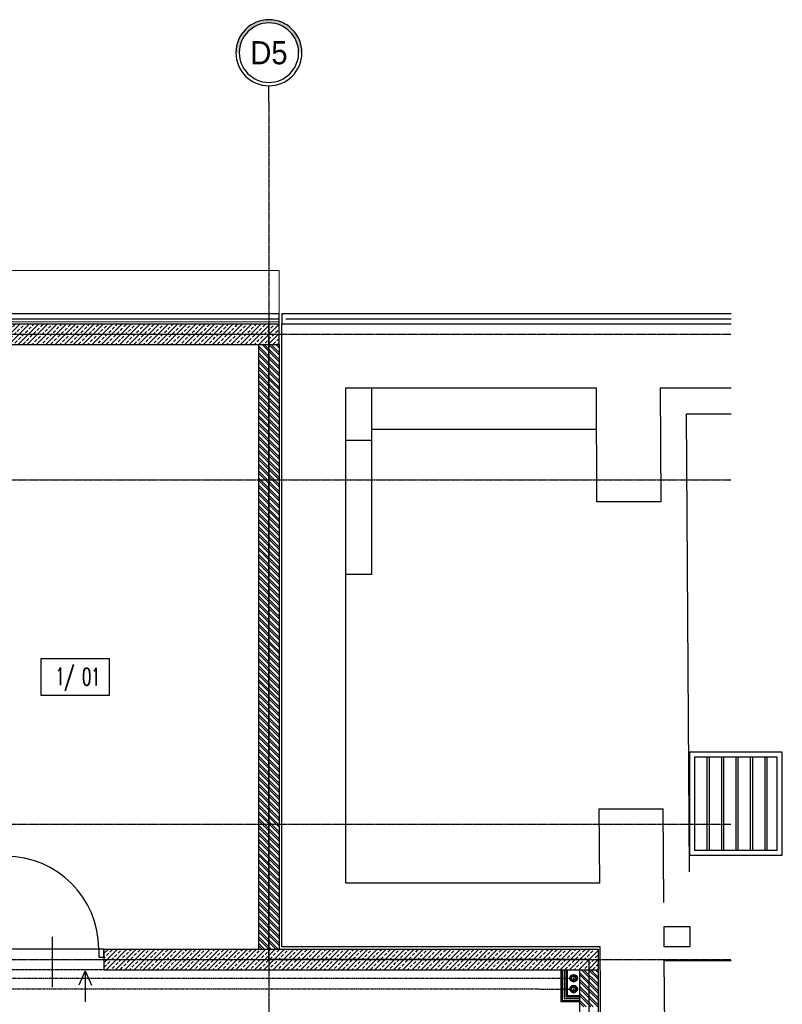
# Model space of a CAD drawing. Header units: inches. Extents: x 788 to 26783, y -4103 to 21.
# Tile 78 of 101: x 23204 to 23943, y -1200 to -246. Entities that reach past the tile are written whole.
import ezdxf
from ezdxf.enums import TextEntityAlignment as Align

# ---------------------------------------------------------------- set-up
doc = ezdxf.new("R2010")
doc.units = ezdxf.units.IN
doc.header["$MEASUREMENT"] = 0
for name, pattern in [('CENTER', [2, 1.25, -0.25, 0.25, -0.25]), ('DASHDOT', [1, 0.5, -0.25, 0, -0.25]), ('DASHED2', [0.375, 0.25, -0.125])]:
    doc.linetypes.add(name, pattern=pattern)
doc.layers.add('0-sekcje', color=1, linetype='Continuous', lineweight=18)
for name, color, linetype in [('Drz---drzwi', 5, 'Continuous'), ('Ins-co', 2, 'Continuous'), ('Ins-ppoz-opis', 240, 'Continuous'), ('Ins-went', 141, 'Continuous'), ('Opis-pom', 6, 'Continuous'), ('Opis_pom_ramka', 6, 'Continuous'), ('Os-osie glowne', 1, 'CENTER'), ('Os-osie-opis', 2, 'Continuous'), ('Sc-beton', 7, 'Continuous'), ('Sc-beton-hatch', 86, 'Continuous'), ('Sc-cegla pelna', 32, 'Continuous'), ('Sc-cegla pustak', 42, 'Continuous'), ('Sc-cegla pustak-hatch', 8, 'Continuous'), ('Sc-gk', 120, 'Continuous'), ('Sc-izolacja term-obrys', 132, 'Continuous'), ('Sc-izolacja term-styropian', 151, 'STYROPIAN-KA'), ('Sc-nadproza kon', 5, 'DASHED2'), ('W-idok', 8, 'Continuous'), ('W-otwor-strop', 1, 'Continuous')]:
    doc.layers.add(name, color=color, linetype=linetype)
doc.styles.add('dwg_opis duży', font='ARIAL.TTF', dxfattribs={"width": 0.9})
doc.styles.add('KA wymiar', font='romans.shx', dxfattribs={"width": 0.6})
doc.linetypes.add('BATTING', pattern='A,0.0001,-0.1,[134,ltypeshp.shx,S=0.1,R=0,X=-0.1,Y=0],-0.2,[134,ltypeshp.shx,S=0.1,R=180,X=0.1,Y=0],-0.1', length=0.4001)
doc.linetypes.add('STYROPIAN-KA', pattern='A,0.0001,-0.1,[135,ltypeshp.shx,S=0.1,R=0,X=-0.1,Y=0],0,[135,ltypeshp.shx,S=0.1,R=180,X=0.1,Y=0],-0.1', length=0.2001)
doc.linetypes.add('ZIGZAG', pattern='A,0.00254,-5.08,[131,ltypeshp.shx,S=5.08,R=0,X=-5.08,Y=0],-10.16,[131,ltypeshp.shx,S=5.08,R=180,X=5.08,Y=0],-5.08', length=20.32254)
pattern_1 = [(45, (-29453.0206, 16237.085), (-4.49012806, 4.49012806), []), (45, (-29448.5305, 16237.085), (-4.49012806, 4.49012806), [3.175, -1.5875])]
pattern_2 = [(135, (-29453.0206, 16237.085), (-3.36759605, -3.36759605), []), (135, (-29453.0206, 16239.33), (-3.36759605, -3.36759605), [])]

# ---------------------------------------------------------------- blocks, each defined once
blk = doc.blocks.new('_0630_DRZWI_90')
at = {"ltscale": 7}
for p, q in [((5, 8), (5, 98)), ((6.8, 8), (6.8, 97.98))]:
    blk.add_line(p, q, dxfattribs=at)
at = {"ltscale": 25}
for p, q in [((50, 19.7), (50, -28.9)), ((5, 8), (0, 8)), ((0, 8), (5, 8)), ((0, 0), (0, 8)), ((5, 0), (0, 0)), ((5, 0), (0, 0)), ((95, 8), (5, 8)), ((5, 8), (5, 0)), ((95, 8), (95, 0)), ((100, 8), (95, 8)), ((95, 0), (100, 0)), ((95, 0), (100, 0)), ((100, 0), (100, 8))]:
    blk.add_line(p, q, dxfattribs=at)
at = {"ltscale": 7}
blk.add_arc((5, 8), 90, 0, 90, dxfattribs=at)
blk = doc.blocks.new('_opis_osi_liczbowy')
blk.add_hatch(color=256).paths.add_polyline_path([(32, 32), (32, 28.8, -1), (32, -28.8), (32, -32, 1)])
for radius in [32, 28.8]:
    blk.add_circle((32, 0), radius)
at = {"style": 'dwg_opis duży', "width": 0.9}
blk.add_attdef('AXNAMEH', text='', height=22.4, rotation=90, dxfattribs=at).set_placement((32, 0), align=Align.MIDDLE_CENTER)
blk = doc.blocks.new('_STRZAŁKA_WENT')
for q in [(-6.02, -14.01), (0, -30.24), (6.02, -14.01)]:
    blk.add_line((0, 0), q)
blk = doc.blocks.new('_opis_pom_metka')
at = {"layer": 'Opis_pom_ramka'}
blk.add_lwpolyline([(-33.13, 0), (32.87, 0), (32.87, -36), (-33.13, -36)], close=True, dxfattribs=at)
at = {"style": 'KA wymiar', "width": 0.6}
blk.add_attdef('KO/', text='', height=16.8, dxfattribs=at).set_placement((3.45, -25.87), align=Align.RIGHT)
blk.add_attdef('NR', (3.8, -26.16), '', height=16.8, dxfattribs=at)

msp = doc.modelspace()

# ---------------------------------------------------------------- hatches: boundary and pattern name
at = {"layer": 'Sc-beton-hatch'}
h = msp.add_hatch(dxfattribs=at)
h.set_pattern_fill('ANSI33', color=256, style=0)
h.set_pattern_definition(pattern_1)
h.paths.add_polyline_path([(23161.53, -550.83), (23161.53, -560.83), (23445.53, -560.83), (23445.53, -550.83)])
h.paths.add_polyline_path([(23445.53, -550.83), (23445.53, -540.83), (23161.53, -540.83), (23161.53, -550.83)])
h.paths.add_polyline_path([(23455.53, -550.83), (23455.53, -540.83), (23445.53, -540.83), (23445.53, -550.83)])
h.paths.add_polyline_path([(23445.53, -560.83), (23455.53, -560.83), (23455.53, -550.83), (23445.53, -550.83)])
h = msp.add_hatch(dxfattribs=at)
h.set_pattern_fill('ANSI33', color=256, style=0)
h.set_pattern_definition(pattern_1)
h.paths.add_polyline_path([(23764.53, -1156.83), (23445.53, -1156.83), (23445.53, -1166.83), (23764.53, -1166.83)])
h.paths.add_polyline_path([(23764.53, -1146.83), (23455.53, -1146.83), (23445.53, -1146.83), (23445.53, -1156.83), (23764.53, -1156.83)])
h.paths.add_polyline_path([(23445.53, -1146.83), (23285.53, -1146.83), (23285.53, -1154.83), (23285.53, -1156.83), (23445.53, -1156.83)])
h.paths.add_polyline_path([(23445.53, -1156.83), (23285.53, -1156.83), (23285.53, -1166.83), (23445.53, -1166.83)])
at = {"layer": 'Sc-cegla pustak-hatch'}
h = msp.add_hatch(dxfattribs=at)
h.set_pattern_fill('ANSI32', color=256, scale=0.5, angle=90, style=0)
h.set_pattern_definition(pattern_2)
h.paths.add_polyline_path([(23435.53, -1146.83), (23445.53, -1146.83), (23445.53, -1025.83), (23435.53, -1025.83)])
h.paths.add_polyline_path([(23455.53, -1025.83), (23445.53, -1025.83), (23445.53, -1146.83), (23455.53, -1146.83)])
h.paths.add_polyline_path([(23445.53, -1025.83), (23455.53, -1025.83), (23455.53, -691.83), (23445.53, -691.83)])
h.paths.add_polyline_path([(23445.53, -691.83), (23435.53, -691.83), (23435.53, -1025.83), (23445.53, -1025.83)])
h.paths.add_polyline_path([(23445.53, -560.83), (23435.53, -560.83), (23435.53, -691.83), (23445.53, -691.83)])
h.paths.add_polyline_path([(23445.53, -691.83), (23455.53, -691.83), (23455.53, -560.83), (23445.53, -560.83)])
h.paths.add_polyline_path([(23437.07, -640.91), (23453.99, -640.91), (23453.99, -658.16), (23437.07, -658.16)], flags=9)
h = msp.add_hatch(dxfattribs=at)
h.set_pattern_fill('ANSI32', color=256, scale=0.5, angle=90, style=0)
h.set_pattern_definition(pattern_2)
h.paths.add_polyline_path([(23746.53, -1202.83), (23764.53, -1202.83), (23764.53, -1166.83), (23746.53, -1166.83)])
h.paths.add_polyline_path([(23764.53, -1220.83), (23764.53, -1217.83), (23746.53, -1217.83), (23746.53, -1220.83)])
h.paths.add_polyline_path([(23746.53, -1220.83), (23746.53, -1312.83), (23756.53, -1312.83), (23764.53, -1312.83), (23764.53, -1220.83)])
h.paths.add_polyline_path([(23764.53, -1467.83), (23746.53, -1467.83), (23746.53, -1690.83), (23764.53, -1690.83)])
h.paths.add_polyline_path([(23747.56, -1189.25), (23763.49, -1189.25), (23763.49, -1206.5), (23747.56, -1206.5)], flags=9)
h.paths.add_polyline_path([(23747.56, -1534.63), (23763.49, -1534.63), (23763.49, -1551.88), (23747.56, -1551.88)], flags=24)

# ---------------------------------------------------------------- linework, layer by layer
at = {"layer": '0-sekcje'}
msp.add_lwpolyline([(22640.53, -538.83), (22640.53, -538.83), (22640.53, -538.83), (23455.53, -538.83), (23455.53, -488.83), (22640.53, -488.83), (22640.53, -538.83)], dxfattribs=at)
at = {"layer": 'Ins-co', "linetype": 'DASHDOT', "ltscale": 3}
for p, q in [((23740.88, -1179.4, 0), (23740.87, -1170.68, 0)), ((23745.23, -1175.04, 0), (23736.51, -1175.04, 0)), ((23740.88, -1189.93, 0), (23740.88, -1181.21, 0)), ((23745.24, -1185.57, 0), (23736.52, -1185.57, 0))]:
    msp.add_line(p, q, dxfattribs=at)
at = {"layer": 'Ins-co', "linetype": 'CENTER', "ltscale": 0.2}
for p, q in [((22559.64, -1175.01, 0), (23737.25, -1175.04, 0)), ((22620.72, -1185.07), (23737.25, -1185.57, 0))]:
    msp.add_line(p, q, dxfattribs=at)
at = {"layer": 'Ins-co'}
for centre, radius in [((23740.87, -1175.04, 0), 3.62), ((23740.87, -1175.04, 0), 2.56), ((23740.87, -1175.04, 0), 2.08), ((23740.88, -1185.57, 0), 3.62), ((23740.88, -1185.57, 0), 2.56), ((23740.88, -1185.57, 0), 2.08)]:
    msp.add_circle(centre, radius, dxfattribs=at)
at = {"layer": 'Ins-ppoz-opis', "linetype": 'ZIGZAG', "ltscale": 0.035}
for points in [[(23755.53, -1156.83), (23445.53, -1156.83), (23445.53, -540.83)], [(23755.53, -1156.83), (23755.53, -1312.83)]]:
    msp.add_lwpolyline(points, dxfattribs=at)
at = {"layer": 'Os-osie glowne'}
for points in [[(23445.53, -325.83), (23445.53, -1888.72)], [(21255.53, -550.83), (23893.41, -550.83)], [(21255.53, -691.83), (23893.41, -691.83)], [(21255.53, -1025.83), (23893.41, -1025.83)], [(21255.53, -1156.83), (23893.41, -1156.83)]]:
    msp.add_lwpolyline(points, dxfattribs=at)
at = {"layer": 'Os-osie-opis'}
msp.add_lwpolyline([(23445.53, -325.83), (23445.53, -309.83)], dxfattribs=at)
at = {"layer": 'Sc-beton'}
for p, q in [((22284.53, -540.83), (23455.53, -540.83)), ((22640.53, -560.83), (23455.53, -560.83)), ((23764.53, -1146.83), (23764.53, -1166.83))]:
    msp.add_line(p, q, dxfattribs=at)
for points in [[(23455.53, -560.83), (23455.53, -540.83)], [(23285.53, -1146.83), (23455.53, -1146.83)], [(23285.53, -1146.83), (23285.53, -1166.83)], [(23455.53, -1146.83), (23764.53, -1146.83)], [(23285.53, -1166.83), (23764.53, -1166.83)]]:
    msp.add_lwpolyline(points, dxfattribs=at)
at = {"layer": 'Sc-cegla pelna'}
for p, q in [((23457.95, -1144.83), (23457.95, -540.83)), ((23457.95, -540.83), (23893.41, -540.83)), ((23519.95, -1082.83), (23519.95, -602.83)), ((23824.95, -602.83), (23893.41, -602.83)), ((23825.69, -712.83), (23824.95, -602.83)), ((23765.68, -1010.83), (23827.68, -1010.83)), ((23828.29, -1101.84), (23827.68, -1010.83)), ((23766.16, -1082.83), (23519.95, -1082.83)), ((23766.55, -1144.83), (23457.95, -1144.83)), ((23828.66, -1157.84), (23893.41, -1157.84)), ((23829.11, -1225.83), (23828.66, -1157.84))]:
    msp.add_line(p, q, dxfattribs=at)
for points in [[(23519.95, -602.83), (23762.68, -602.83), (23762.95, -712.83), (23825.69, -712.83)], [(23766.15, -1082.83), (23765.68, -1010.83)], [(23767.15, -1235.31), (23766.55, -1144.83)]]:
    msp.add_lwpolyline(points, dxfattribs=at)
at = {"layer": 'Sc-cegla pustak'}
for p, q in [((23435.53, -560.83), (23435.53, -1146.83)), ((23455.53, -560.83), (23455.53, -1146.83)), ((23746.53, -1166.83), (23746.53, -1312.83)), ((23764.53, -1166.83), (23764.53, -1312.83))]:
    msp.add_line(p, q, dxfattribs=at)
at = {"layer": 'Sc-gk'}
for p, q in [((23728.53, -1166.83), (23728.53, -1197.83)), ((23729.73, -1166.83), (23729.73, -1196.63)), ((23733.33, -1166.83), (23733.33, -1193.03)), ((23734.53, -1166.83), (23734.53, -1191.83))]:
    msp.add_line(p, q, dxfattribs=at)
at = {"layer": 'Sc-gk', "linetype": 'BATTING', "ltscale": 0.09}
msp.add_line((23731.53, -1166.83), (23731.53, -1194.83), dxfattribs=at)
at = {"layer": 'Sc-gk'}
for points in [[(23733.33, -1193.03), (23746.53, -1193.03)], [(23734.53, -1191.83), (23746.53, -1191.83)], [(23728.53, -1197.83), (23746.53, -1197.83)], [(23729.73, -1196.63), (23746.53, -1196.63)]]:
    msp.add_lwpolyline(points, dxfattribs=at)
at = {"layer": 'Sc-gk', "linetype": 'BATTING', "ltscale": 0.09}
msp.add_lwpolyline([(23731.53, -1194.83), (23746.53, -1194.83)], dxfattribs=at)
at = {"layer": 'Sc-izolacja term-obrys'}
msp.add_line((23457.95, -530.83), (23457.95, -540.83), dxfattribs=at)
msp.add_lwpolyline([(23457.95, -530.83), (23893.41, -530.83)], dxfattribs=at)
at = {"layer": 'Sc-izolacja term-styropian', "linetype": 'ByBlock'}
msp.add_line((21460.53, -530.83), (23455.53, -530.83), dxfattribs=at)
at = {"layer": 'Sc-izolacja term-styropian', "linetype": 'ZIGZAG', "ltscale": 0.018}
msp.add_line((21465.53, -535.83), (23455.53, -535.83), dxfattribs=at)
at = {"layer": 'Sc-izolacja term-styropian', "linetype": 'BATTING', "ltscale": 0.25}
msp.add_line((23462.01, -535.83), (23893.41, -535.83), dxfattribs=at)
at = {"layer": 'Sc-izolacja term-styropian', "linetype": 'ByBlock'}
msp.add_lwpolyline([(23455.53, -540.83), (23455.53, -530.83)], dxfattribs=at)
at = {"layer": 'Sc-nadproza kon', "linetype": 'DASHDOT', "ltscale": 0.5}
msp.add_lwpolyline([(23285.53, -1166.83), (23185.53, -1166.83)], dxfattribs=at)
at = {"layer": 'W-idok'}
for p, q in [((23544.95, -602.83), (23544.95, -653.83)), ((23850.12, -627.83), (23893.41, -627.83)), ((23853.09, -1071.84), (23850.12, -627.83)), ((23544.95, -642.83), (23762.95, -642.83)), ((23544.95, -653.83), (23519.95, -653.83))]:
    msp.add_line(p, q, dxfattribs=at)
for points in [[(23544.95, -653.83), (23544.95, -783.83), (23519.95, -783.83)], [(23853.09, -1055.84), (23853.09, -1055.84), (23943.09, -1055.84), (23943.09, -955.84), (23853.09, -955.84), (23853.09, -1055.84)], [(23870.09, -960.84), (23870.09, -1050.84)], [(23872.09, -960.84), (23872.09, -1050.84)], [(23884.09, -960.84), (23884.09, -1050.84)], [(23886.09, -960.84), (23886.09, -1050.84)], [(23898.09, -960.84), (23898.09, -1050.84)], [(23900.09, -960.84), (23900.09, -1050.84)], [(23912.09, -960.84), (23912.09, -1050.84)], [(23914.09, -960.84), (23914.09, -1050.84)], [(23926.09, -960.84), (23926.09, -1050.84)], [(23928.09, -960.84), (23928.09, -1050.84)]]:
    msp.add_lwpolyline(points, dxfattribs=at)
msp.add_lwpolyline([(23858.09, -1050.84), (23938.09, -1050.84), (23938.09, -960.84), (23858.09, -960.84)], close=True, dxfattribs=at)
at = {"layer": 'W-otwor-strop'}
msp.add_lwpolyline([(23828.44, -1144.83), (23828.44, -1124.83), (23853.44, -1124.83), (23853.44, -1144.83)], close=True, dxfattribs=at)

# ---------------------------------------------------------------- block references
at = {"layer": 'Drz---drzwi'}
msp.add_blockref('_0630_DRZWI_90', (23185.53, -1154.83), dxfattribs=at)
at = {"layer": 'Ins-went', "xscale": -1}
msp.add_blockref('_STRZAŁKA_WENT', (23267.41, -1167.83), dxfattribs=at)
at = {"layer": 'Opis-pom'}
ref = msp.add_blockref('_opis_pom_metka', (23257.78, -865), dxfattribs=at)
ref.add_attrib('KO/', '1/', dxfattribs={"layer": '0', "height": 16.8, "style": 'KA wymiar', "width": 0.6}).set_placement((23256.81, -890.87), align=Align.RIGHT)
ref.add_attrib('NR', '01', (23264.54, -891.16), dxfattribs={"layer": '0', "height": 16.8, "style": 'KA wymiar', "width": 0.6})
at = {"layer": 'Os-osie-opis'}
ref = msp.add_blockref('_opis_osi_liczbowy', (23445.53, -309.83), dxfattribs=dict(at, xscale=-1, rotation=270))
ref.add_attrib('AXNAMEH', 'D5', dxfattribs={"layer": '0', "height": 22.4, "style": 'dwg_opis duży', "width": 0.9}).set_placement((23445.53, -277.85), align=Align.MIDDLE_CENTER)

doc.saveas('drawing.dxf')
